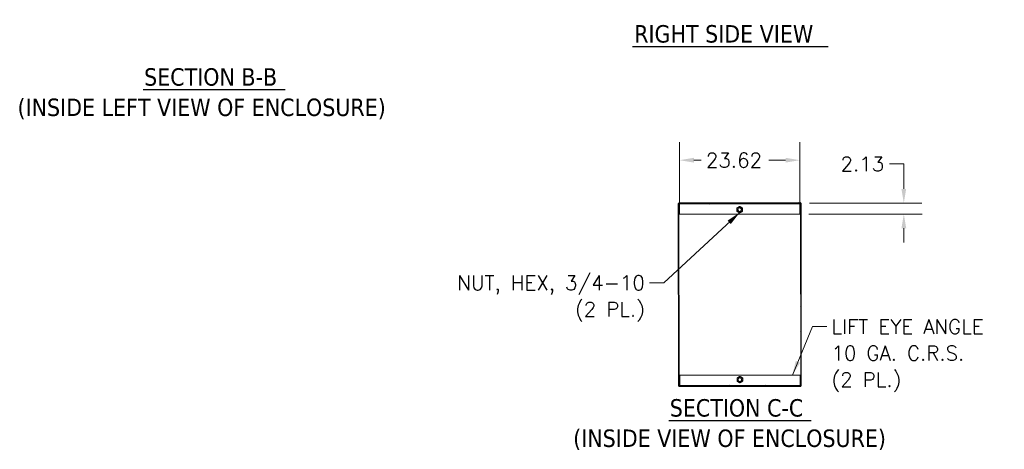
# Model space of a CAD drawing. Header units: inches. Extents: x 16 to 463, y 31 to 294.
# Tile 83 of 110: x 264 to 457, y 31 to 115. Entities that reach past the tile are written whole.
import ezdxf

# ---------------------------------------------------------------- set-up
doc = ezdxf.new("R2010")
doc.units = ezdxf.units.IN
doc.header["$LTSCALE"] = 28.571429
doc.header["$MEASUREMENT"] = 0
for name, color, linetype, lineweight in [('Dimension (ANSI)', 7, 'Continuous', 5), ('Hatch (ANSI)', 7, 'Continuous', 5), ('Symbol (ANSI)', 7, 'Continuous', 5), ('Visible (ANSI)', 7, 'Continuous', 5)]:
    doc.layers.add(name, color=color, linetype=linetype, lineweight=lineweight)
doc.styles.add('DEFAULT-ANSI', font='tahoma.ttf')
doc.styles.add('ROMANS', font='romans.shx')
doc.styles.add('Text Style168', font='tahoma.ttf')
doc.dimstyles.new('Default (ANSI)', dxfattribs={"dimscale": 28.571429, "dimtxt": 0.1, "dimasz": 0.098425, "dimexe": 0.125, "dimexo": 0.0625, "dimgap": 0.031496, "dimtad": 0, "dimtih": 1, "dimtoh": 1, "dimrnd": 1e-08, "dimzin": 0, "dimdsep": 46, "dimtxsty": 'ROMANS', "dimcen": 0.09, "dimdle": 0.393701, "dimclrd": 256, "dimclre": 256, "dimclrt": 256, "dimadec": 0, "dimazin": 0, "dimtfac": 1, "dimtofl": 0, "dimtmove": 0, "dimatfit": 3, "dimfxl": 1, "dimtolj": 1, "dimtzin": 0, "dimlwd": -1, "dimlwe": -1, "dimarcsym": 0})
doc.dimstyles.new('Default (ANSI)$7', dxfattribs={"dimscale": 28.571429, "dimtxt": 0.1, "dimasz": 0.098425, "dimexe": 0.125, "dimexo": 0.0625, "dimgap": 0.031496, "dimtad": 0, "dimtih": 1, "dimtoh": 1, "dimrnd": 1e-08, "dimzin": 0, "dimdsep": 46, "dimtxsty": 'ROMANS', "dimcen": 0.09, "dimdle": 0.393701, "dimclrd": 256, "dimclre": 256, "dimclrt": 256, "dimadec": 0, "dimazin": 0, "dimtfac": 1, "dimtofl": 0, "dimtmove": 0, "dimatfit": 3, "dimfxl": 1, "dimtolj": 1, "dimtzin": 0, "dimlwd": -1, "dimlwe": -1, "dimarcsym": 0})

# ---------------------------------------------------------------- blocks, each defined once
blk = doc.blocks.new('*D28')
at = {"layer": 'Defpoints', "color": 0, "transparency": 16777216}
for p in [(393.47, 87.39), (393.47, 76.78), (417.1, 76.8)]:
    blk.add_point(p, dxfattribs=at)
at = {"layer": 'Dimension (ANSI)', "transparency": 16777216}
for p, q in [((393.47, 78.56), (393.47, 90.96)), ((417.1, 78.59), (417.1, 90.96)), ((396.28, 87.39), (397.74, 87.39)), ((414.28, 87.39), (410.97, 87.39))]:
    blk.add_line(p, q, dxfattribs=at)
for points in [[(396.28, 87.86), (396.28, 86.92), (393.47, 87.39)], [(414.28, 87.86), (414.28, 86.92), (417.1, 87.39)]]:
    blk.add_solid(points, dxfattribs=at)
at = {"layer": 'Dimension (ANSI)', "transparency": 16777216, "insert": (398.64, 88.82), "char_height": 2.857, "attachment_point": 1, "style": 'ROMANS'}
blk.add_mtext('\\A1;23.62', dxfattribs=at)
blk = doc.blocks.new('*D29')
at = {"layer": 'Defpoints', "color": 0, "transparency": 16777216}
for p in [(417.22, 78.93), (417.1, 76.8), (437.51, 76.82)]:
    blk.add_point(p, dxfattribs=at)
at = {"layer": 'Dimension (ANSI)', "transparency": 16777216}
for p, q in [((437.5, 86.65), (434.68, 86.65)), ((437.5, 81.76), (437.5, 86.65)), ((419, 78.93), (441.07, 78.95)), ((418.88, 76.8), (441.08, 76.82)), ((437.51, 74.01), (437.51, 71.2))]:
    blk.add_line(p, q, dxfattribs=at)
for points in [[(437.97, 81.76), (437.03, 81.76), (437.5, 78.94)], [(437.98, 74.01), (437.04, 74.01), (437.51, 76.82)]]:
    blk.add_solid(points, dxfattribs=at)
at = {"layer": 'Dimension (ANSI)', "transparency": 16777216, "insert": (425.08, 88.08), "char_height": 2.857, "attachment_point": 1, "style": 'ROMANS'}
blk.add_mtext('\\A1;2.13', dxfattribs=at)

msp = doc.modelspace()

# ---------------------------------------------------------------- hatches: boundary and pattern name
at = {"layer": 'Hatch (ANSI)'}
h = msp.add_hatch(dxfattribs=at)
h.set_pattern_fill('ANSI31', color=256, scale=28.5714, angle=75.0002, style=0)
h.paths.add_polyline_path([(393.2175, 78.9039), (393.2503, 43.0289), (393.3753, 43.0291), (393.3425, 78.904)])
h = msp.add_hatch(dxfattribs=at)
h.set_pattern_fill('ANSI31', color=256, scale=28.5714, angle=15, style=0)
h.paths.add_polyline_path([(393.3425, 78.904), (393.4675, 78.9042), (417.0925, 78.9258), (417.2175, 78.9259), (417.2174, 79.0509), (393.3424, 79.029)])
h = msp.add_hatch(dxfattribs=at)
h.set_pattern_fill('ANSI31', color=256, scale=28.57143, angle=105.0002, style=0)
h.paths.add_polyline_path([(417.0925, 78.9258), (393.4675, 78.9042), (393.4676, 78.7792), (417.0926, 78.8008)])
h = msp.add_hatch(dxfattribs=at)
h.set_pattern_fill('ANSI31', color=256, scale=28.5714, style=0)
h.paths.add_polyline_path([(417.2503, 43.0509), (417.3753, 43.051), (417.3425, 78.926), (417.2175, 78.9259)])
h = msp.add_hatch(dxfattribs=at)
h.set_pattern_fill('ANSI31', color=256, scale=28.5714, angle=90.0002, style=0)
h.paths.add_polyline_path([(393.3755, 42.9041), (417.2505, 42.9259), (417.2503, 43.0509), (417.1253, 43.0508), (393.5003, 43.0292), (393.3753, 43.0291)])
h = msp.add_hatch(dxfattribs=at)
h.set_pattern_fill('ANSI31', color=256, scale=28.5714, angle=-15, style=0)
h.paths.add_polyline_path([(393.5003, 43.0292), (417.1253, 43.0508), (417.1252, 43.1758), (393.5002, 43.1542)])

# ---------------------------------------------------------------- linework, layer by layer
at = {"layer": 'Symbol (ANSI)', "lineweight": 30}
for p, q in [((384.2104, 109.7297), (422.6221, 109.7297)), ((288.1605, 101.2687), (316.0003, 101.2687)), ((391.3704, 36.2599), (419.3157, 36.2599))]:
    msp.add_line(p, q, dxfattribs=at)
at = {"layer": 'Visible (ANSI)'}
for p, q in [((393.3425, 78.904), (393.2175, 78.9039)), ((393.2175, 78.9039), (393.2503, 43.0289)), ((417.2174, 79.0509), (393.3424, 79.029)), ((393.3424, 79.029), (393.3425, 78.904)), ((393.3425, 78.904), (417.2175, 78.9259)), ((393.3753, 43.0291), (393.3425, 78.904)), ((417.0925, 78.9258), (393.4675, 78.9042)), ((393.4675, 78.9042), (393.4676, 78.7792)), ((393.4676, 78.7792), (417.0926, 78.8008)), ((393.4707, 76.7792), (393.4689, 78.7479)), ((405.2813, 78.3145), (405.2818, 78.3145)), ((405.8441, 77.9902), (405.8446, 77.9902)), ((405.8447, 77.3407), (405.8452, 77.3407)), ((417.0926, 78.8008), (417.0925, 78.9258)), ((417.0938, 78.8008), (417.0926, 78.8008)), ((417.0939, 78.7695), (417.0957, 76.8008)), ((417.0958, 76.8008), (417.094, 78.7695)), ((417.2175, 78.9259), (417.2174, 79.0509)), ((417.2174, 79.0509), (417.2187, 79.0509)), ((417.3425, 78.926), (417.2175, 78.9259)), ((417.2175, 78.9259), (417.2503, 43.0509)), ((417.2187, 79.0509), (417.2189, 78.9259)), ((417.3753, 43.051), (417.3425, 78.926)), ((417.3439, 78.926), (417.3425, 78.926)), ((417.3767, 43.051), (417.3439, 78.926)), ((417.0957, 76.8008), (393.4707, 76.7792)), ((405.2825, 77.0155), (405.283, 77.0155)), ((417.0957, 76.8008), (417.0958, 76.8008)), ((393.4997, 45.1542), (417.1246, 45.1758)), ((393.5015, 43.1854), (393.4997, 45.1542)), ((405.3118, 44.9395), (405.3123, 44.9395)), ((405.8746, 44.6153), (405.8751, 44.6153)), ((417.1246, 45.1758), (417.1248, 45.1758)), ((417.1246, 45.1758), (417.1264, 43.2071)), ((417.1266, 43.2071), (417.1248, 45.1758)), ((393.2503, 43.0289), (393.3753, 43.0291)), ((417.2503, 43.0509), (393.3753, 43.0291)), ((393.3753, 43.0291), (393.3755, 42.9041)), ((393.3755, 42.9041), (417.2505, 42.9259)), ((417.1252, 43.1758), (393.5002, 43.1542)), ((393.5002, 43.1542), (393.5003, 43.0292)), ((393.5003, 43.0292), (417.1253, 43.0508)), ((405.313, 43.6405), (405.3135, 43.6405)), ((405.8752, 43.9657), (405.8757, 43.9657)), ((417.1253, 43.0508), (417.1252, 43.1758)), ((417.1252, 43.1758), (417.1264, 43.1758)), ((417.2503, 43.0509), (417.3753, 43.051)), ((417.2505, 42.9259), (417.2503, 43.0509)), ((417.2505, 42.9259), (417.2518, 42.9259)), ((417.2517, 43.0509), (417.2518, 42.9259)), ((417.3753, 43.051), (417.3767, 43.051))]:
    msp.add_line(p, q, dxfattribs=at)
for centre, major_axis, ratio, start_param, end_param in [((393.4689, 78.7479), (0, 0.0312), 0.00091538, 4.71238898, 6.28318531), ((405.2818, 77.665), (-0.2817, 0.4869), 0.99999979, 0, 1.04719755), ((405.2818, 77.665), (0.0005, -0.5625), 0.99999958, 4.71238898, 5.75958653), ((405.2818, 77.665), (0.2808, 0.4874), 0.99999979, 0, 1.04719755), ((405.2818, 77.665), (-0.0005, 0.5625), 0.99999958, 4.71238898, 5.75958653), ((405.2818, 77.665), (0.2817, -0.4869), 0.99999979, 0, 1.04719755), ((417.0939, 78.7695), (-0.0001, 0.1562), 0.00091538, 4.71238898, 6.28318531), ((417.0939, 78.7695), (0, 0.0312), 0.00091538, 4.71238898, 6.28318531), ((405.2818, 77.665), (-0.2808, -0.4874), 0.99999979, 0, 1.04719755), ((405.3124, 44.29), (-0.2817, 0.4869), 0.99999979, 0, 1.04719755), ((405.3124, 44.29), (0.2808, 0.4874), 0.99999979, 0, 1.04719755), ((405.3124, 44.29), (-0.0005, 0.5625), 0.99999958, 4.71238898, 5.75958653), ((393.5014, 43.1854), (0, -0.0312), 0.00091538, 0, 1.57079633), ((405.3124, 44.29), (0.0005, -0.5625), 0.99999958, 4.71238898, 5.75958653), ((405.3124, 44.29), (-0.2808, -0.4874), 0.99999979, 0, 1.04719755), ((405.3124, 44.29), (0.2817, -0.4869), 0.99999979, 0, 1.04719755), ((417.1264, 43.2071), (0, -0.0312), 0.00091538, 0, 1.57079633), ((417.1264, 43.2071), (0.0001, -0.1562), 0.00091538, 0, 1.57079633)]:
    msp.add_ellipse(centre, major_axis=major_axis, ratio=ratio, start_param=start_param, end_param=end_param, dxfattribs=at)
for centre, major_axis in [((405.2818, 77.665), (-0.0003, 0.3751)), ((405.2818, 77.665), (-0.0003, 0.3486)), ((405.3124, 44.29), (-0.0003, 0.3751)), ((405.3123, 44.29), (-0.0003, 0.3486))]:
    msp.add_ellipse(centre, major_axis=major_axis, ratio=0.99999958, dxfattribs=at)
for points in [[(404.7191, 77.9892), (404.8697, 78.0764), (405.0001, 78.1519)], [(404.7193, 77.6645), (404.7192, 77.8152), (404.7191, 77.9892)], [(404.7197, 77.3397), (404.7195, 77.5137), (404.7193, 77.6645)], [(405.001, 77.1776), (404.8704, 77.2528), (404.7197, 77.3397)], [(405.0001, 78.1519), (405.1306, 78.2273), (405.2813, 78.3145)], [(405.2813, 78.3145), (405.432, 78.2276), (405.5626, 78.1524)], [(405.5632, 78.1524), (405.4326, 78.2276), (405.2818, 78.3145)], [(405.5626, 78.1524), (405.6932, 78.0771), (405.8441, 77.9902)], [(405.8446, 77.9902), (405.6938, 78.0771), (405.5632, 78.1524)], [(405.8447, 77.3407), (405.694, 77.2536), (405.5635, 77.1781)], [(405.5641, 77.1781), (405.6946, 77.2536), (405.8452, 77.3407)], [(405.8441, 77.9902), (405.8442, 77.8162), (405.8443, 77.6655)], [(405.8443, 77.6655), (405.8445, 77.5148), (405.8447, 77.3407)], [(405.8449, 77.6655), (405.8448, 77.8162), (405.8446, 77.9902)], [(405.8452, 77.3407), (405.845, 77.5148), (405.8449, 77.6655)], [(405.2825, 77.0155), (405.1316, 77.1023), (405.001, 77.1776)], [(405.5635, 77.1781), (405.4331, 77.1026), (405.2825, 77.0155)], [(405.283, 77.0155), (405.4336, 77.1026), (405.5641, 77.1781)], [(404.7496, 44.6142), (404.9002, 44.7014), (405.0307, 44.7769)], [(404.7499, 44.2895), (404.7497, 44.4402), (404.7496, 44.6142)], [(405.0307, 44.7769), (405.1611, 44.8523), (405.3118, 44.9395)], [(405.3118, 44.9395), (405.4626, 44.8526), (405.5932, 44.7774)], [(405.5938, 44.7774), (405.4632, 44.8526), (405.3123, 44.9395)], [(405.5932, 44.7774), (405.7238, 44.7021), (405.8746, 44.6153)], [(405.8751, 44.6153), (405.7244, 44.7021), (405.5938, 44.7774)], [(405.8746, 44.6153), (405.8747, 44.4412), (405.8749, 44.2905)], [(405.8755, 44.2905), (405.8753, 44.4412), (405.8751, 44.6153)], [(404.7502, 43.9647), (404.75, 44.1388), (404.7499, 44.2895)], [(405.0316, 43.8026), (404.901, 43.8778), (404.7502, 43.9647)], [(405.313, 43.6405), (405.1622, 43.7274), (405.0316, 43.8026)], [(405.5941, 43.8031), (405.4636, 43.7276), (405.313, 43.6405)], [(405.3135, 43.6405), (405.4642, 43.7276), (405.5947, 43.8031)], [(405.8752, 43.9657), (405.7245, 43.8786), (405.5941, 43.8031)], [(405.5947, 43.8031), (405.7251, 43.8786), (405.8757, 43.9657)], [(405.8749, 44.2905), (405.875, 44.1398), (405.8752, 43.9657)], [(405.8757, 43.9657), (405.8756, 44.1398), (405.8755, 44.2905)]]:
    msp.add_rational_spline(points, [1, 1.0379548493, 1], degree=2, dxfattribs=at)

# ---------------------------------------------------------------- texts
at = {"layer": 'Symbol (ANSI)', "insert": (384.5533, 110.4345), "char_height": 3.428571, "attachment_point": 7, "line_spacing_factor": 1.8125, "style": 'Text Style168'}
msp.add_mtext('RIGHT SIDE VIEW', dxfattribs=at)
at = {"layer": 'Symbol (ANSI)', "char_height": 3.428571, "attachment_point": 7}
for s, insert, style in [('SECTION B-B', (288.336, 101.9679), 'Text Style168'), ('(INSIDE LEFT VIEW OF ENCLOSURE)', (263.4752, 95.4477), 'DEFAULT-ANSI'), ('SECTION C-C', (391.5459, 36.9591), 'Text Style168'), ('(INSIDE VIEW OF ENCLOSURE)', (372.5753, 30.4389), 'DEFAULT-ANSI')]:
    msp.add_mtext(s, dxfattribs=dict(at, insert=insert, style=style))
at = {"layer": 'Symbol (ANSI)', "char_height": 2.857143, "line_spacing_factor": 1.093904, "style": 'ROMANS'}
for s, insert, width, attachment_point in [('{\\fRomanS|b0|i0;\\H2.8571;NUT, HEX, 3/4-10\\P\\fromans|b0|i0;\\H2.8571;(2 PL.)}', (386.6526, 64.7346), 43.402558, 3), ('{\\fRomanS|b0|i0;\\H2.8571;LIFT EYE ANGLE\\P10 GA. C.R.S.\\P(2 PL.)}', (423.3001, 56.1197), 35.127797, 1)]:
    msp.add_mtext(s, dxfattribs=dict(at, insert=insert, width=width, attachment_point=attachment_point))

# ---------------------------------------------------------------- dimensions: what is measured, and where the dimension line sits
at = {"layer": 'Dimension (ANSI)'}
for base, p1, p2, angle, override, picture, middle in [((393.47071, 87.39288), (417.09569, 76.80079), (393.47071, 76.77916), 180, {"dimtih": 0, "dimtoh": 0, "dimdec": 2, "dimtp": 0, "dimtm": 0, "dimtdec": 2, "dimatfit": 1}, '*D28', (404.35261, 87.39288)), ((437.5055, 76.8195), (417.2175, 78.9259), (417.0957, 76.8008), 90.052447, {"dimdec": 2, "dimtp": 0, "dimtm": 0, "dimtdec": 2, "dimatfit": 1}, '*D29', (429.4307, 86.651))]:
    dim = msp.add_linear_dim(base=base, p1=p1, p2=p2, angle=angle, dimstyle='Default (ANSI)', override=override, dxfattribs=at)
    dim.commit()
    dim.dimension.update_dxf_attribs({"geometry": picture, "text_midpoint": middle, "dimtype": 160})

# ---------------------------------------------------------------- leaders
at = {"layer": 'Symbol (ANSI)', "annotation_type": 0, "has_hookline": 1}
for points, hookline_direction, text_width in [([(405.2823, 77.1025), (390.3647, 63.306), (387.5525, 63.306)], 1, 42.023), ([(415.6286, 45.1744), (419.588, 54.6911), (422.4002, 54.6911)], 0, 33.9342)]:
    msp.add_leader(points, dimstyle='Default (ANSI)$7', override={"dimtad": 0}, dxfattribs=dict(at, hookline_direction=hookline_direction, text_width=text_width))

doc.saveas('drawing.dxf')
